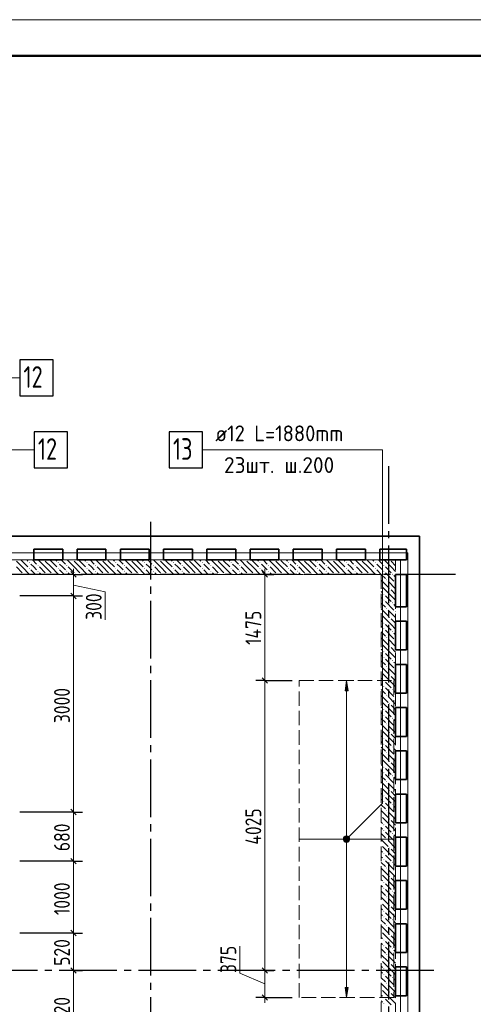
# Model space of a CAD drawing. Header units: millimetres. Extents: x 0 to 64958, y 0 to 42000.
# Tile 33 of 33: x 44162 to 50458, y 28331 to 42000. Entities that reach past the tile are written whole.
import ezdxf

# ---------------------------------------------------------------- set-up
doc = ezdxf.new("R2010")
doc.units = ezdxf.units.MM
doc.linetypes.add('______2', pattern=[270, 200, -70])
doc.linetypes.add('______5', pattern=[1100, 800, -100, 100, -100])
for name, color, linetype, lineweight in [('Standard', 7, 'Continuous', 25), ('ДОП Верх по Х', 7, 'Continuous', 25), ('Оси', 40, '______5', 18), ('Позиционная метка номер позиции', 7, 'Continuous', 13), ('Примечания', 7, 'Continuous', 25)]:
    doc.layers.add(name, color=color, linetype=linetype, lineweight=lineweight)
doc.layers.add('ЖБ Перекрытие верхний уровень', color=7, linetype='Continuous', lineweight=25, true_color=0xe0e0ff)
doc.layers.add('ЖБ Стена верхний уровень', color=7, linetype='Continuous', lineweight=25, true_color=0x006e00)
doc.styles.add('GOST 2.304-81', font='txt')
doc.styles.add('ISOCPEUR', font='txt')

msp = doc.modelspace()

# ---------------------------------------------------------------- hatches: boundary and pattern name
at = {"layer": 'ДОП Верх по Х', "linetype": 'Continuous', "lineweight": 13, "transparency": 33554687}
for points in [[(48719, 32685), (48699, 32825), (48679, 32685)], [(48661, 30625), (48736, 30625), (48731, 30644)], [(48661, 30625), (48731, 30644), (48667, 30644)], [(48667, 30607), (48736, 30625), (48661, 30625)], [(48667, 30644), (48731, 30644), (48718, 30658)], [(48667, 30644), (48718, 30658), (48680, 30658)], [(48667, 30607), (48731, 30607), (48736, 30625)], [(48680, 30658), (48718, 30658), (48699, 30663)], [(48680, 30593), (48731, 30607), (48667, 30607)], [(48680, 30593), (48718, 30593), (48731, 30607)], [(48718, 30593), (48680, 30593), (48699, 30588)]]:
    msp.add_hatch(color=7, dxfattribs=at).paths.add_polyline_path(points)
msp.add_hatch(color=7, dxfattribs=at).paths.add_polyline_path([(48719, 28565), (48699, 28425), (48679, 28565)], flags=16)
at = {"layer": 'ЖБ Стена верхний уровень', "linetype": 'Continuous', "lineweight": 18, "transparency": 33554687}
for points in [[(44290, 34463), (44297, 34470), (44303, 34463), (44297, 34457)], [(44500, 34500), (44497, 34497), (44494, 34500)], [(44690, 34463), (44697, 34470), (44703, 34463), (44697, 34457)], [(44900, 34500), (44897, 34497), (44894, 34500)], [(45090, 34463), (45097, 34470), (45103, 34463), (45097, 34457)], [(45300, 34500), (45297, 34497), (45294, 34500)], [(45490, 34463), (45497, 34470), (45503, 34463), (45497, 34457)], [(45700, 34500), (45697, 34497), (45694, 34500)], [(45890, 34463), (45897, 34470), (45903, 34463), (45897, 34457)], [(46100, 34500), (46097, 34497), (46094, 34500)], [(46290, 34463), (46297, 34470), (46303, 34463), (46297, 34457)], [(46500, 34500), (46497, 34497), (46494, 34500)], [(46690, 34463), (46697, 34470), (46703, 34463), (46697, 34457)], [(46900, 34500), (46897, 34497), (46894, 34500)], [(47090, 34463), (47097, 34470), (47103, 34463), (47097, 34457)], [(47300, 34500), (47297, 34497), (47294, 34500)], [(47490, 34463), (47497, 34470), (47503, 34463), (47497, 34457)], [(47700, 34500), (47697, 34497), (47694, 34500)], [(47890, 34463), (47897, 34470), (47903, 34463), (47897, 34457)], [(48100, 34500), (48097, 34497), (48094, 34500)], [(48290, 34463), (48297, 34470), (48303, 34463), (48297, 34457)], [(48500, 34500), (48497, 34497), (48494, 34500)], [(48690, 34463), (48697, 34470), (48703, 34463), (48697, 34457)], [(48900, 34500), (48897, 34497), (48894, 34500)], [(49090, 34463), (49097, 34470), (49103, 34463), (49097, 34457)], [(49300, 34500), (49297, 34497), (49294, 34500)], [(44210, 34303), (44217, 34310), (44223, 34303), (44220, 34300), (44214, 34300)], [(44290, 34383), (44297, 34390), (44303, 34383), (44297, 34377)], [(44410, 34423), (44417, 34430), (44423, 34423), (44417, 34417)], [(44410, 34343), (44417, 34350), (44423, 34343), (44417, 34337)], [(44530, 34303), (44537, 34310), (44543, 34303), (44540, 34300), (44534, 34300)], [(44610, 34303), (44617, 34310), (44623, 34303), (44620, 34300), (44614, 34300)], [(44690, 34383), (44697, 34390), (44703, 34383), (44697, 34377)], [(44810, 34423), (44817, 34430), (44823, 34423), (44817, 34417)], [(44810, 34343), (44817, 34350), (44823, 34343), (44817, 34337)], [(44930, 34303), (44937, 34310), (44943, 34303), (44940, 34300), (44934, 34300)], [(45010, 34303), (45017, 34310), (45023, 34303), (45020, 34300), (45014, 34300)], [(45090, 34383), (45097, 34390), (45103, 34383), (45097, 34377)], [(45210, 34423), (45217, 34430), (45223, 34423), (45217, 34417)], [(45210, 34343), (45217, 34350), (45223, 34343), (45217, 34337)], [(45330, 34303), (45337, 34310), (45343, 34303), (45340, 34300), (45334, 34300)], [(45410, 34303), (45417, 34310), (45423, 34303), (45420, 34300), (45414, 34300)], [(45490, 34383), (45497, 34390), (45503, 34383), (45497, 34377)], [(45610, 34423), (45617, 34430), (45623, 34423), (45617, 34417)], [(45610, 34343), (45617, 34350), (45623, 34343), (45617, 34337)], [(45730, 34303), (45737, 34310), (45743, 34303), (45740, 34300), (45734, 34300)], [(45810, 34303), (45817, 34310), (45823, 34303), (45820, 34300), (45814, 34300)], [(45890, 34383), (45897, 34390), (45903, 34383), (45897, 34377)], [(46010, 34423), (46017, 34430), (46023, 34423), (46017, 34417)], [(46010, 34343), (46017, 34350), (46023, 34343), (46017, 34337)], [(46130, 34303), (46137, 34310), (46143, 34303), (46140, 34300), (46134, 34300)], [(46210, 34303), (46217, 34310), (46223, 34303), (46220, 34300), (46214, 34300)], [(46290, 34383), (46297, 34390), (46303, 34383), (46297, 34377)], [(46410, 34423), (46417, 34430), (46423, 34423), (46417, 34417)], [(46410, 34343), (46417, 34350), (46423, 34343), (46417, 34337)], [(46530, 34303), (46537, 34310), (46543, 34303), (46540, 34300), (46534, 34300)], [(46610, 34303), (46617, 34310), (46623, 34303), (46620, 34300), (46614, 34300)], [(46690, 34383), (46697, 34390), (46703, 34383), (46697, 34377)], [(46810, 34423), (46817, 34430), (46823, 34423), (46817, 34417)], [(46810, 34343), (46817, 34350), (46823, 34343), (46817, 34337)], [(46930, 34303), (46937, 34310), (46943, 34303), (46940, 34300), (46934, 34300)], [(47010, 34303), (47017, 34310), (47023, 34303), (47020, 34300), (47014, 34300)], [(47090, 34383), (47097, 34390), (47103, 34383), (47097, 34377)], [(47210, 34423), (47217, 34430), (47223, 34423), (47217, 34417)], [(47210, 34343), (47217, 34350), (47223, 34343), (47217, 34337)], [(47330, 34303), (47337, 34310), (47343, 34303), (47340, 34300), (47334, 34300)], [(47410, 34303), (47417, 34310), (47423, 34303), (47420, 34300), (47414, 34300)], [(47490, 34383), (47497, 34390), (47503, 34383), (47497, 34377)], [(47610, 34423), (47617, 34430), (47623, 34423), (47617, 34417)], [(47610, 34343), (47617, 34350), (47623, 34343), (47617, 34337)], [(47730, 34303), (47737, 34310), (47743, 34303), (47740, 34300), (47734, 34300)], [(47810, 34303), (47817, 34310), (47823, 34303), (47820, 34300), (47814, 34300)], [(47890, 34383), (47897, 34390), (47903, 34383), (47897, 34377)], [(48010, 34423), (48017, 34430), (48023, 34423), (48017, 34417)], [(48010, 34343), (48017, 34350), (48023, 34343), (48017, 34337)], [(48130, 34303), (48137, 34310), (48143, 34303), (48140, 34300), (48134, 34300)], [(48210, 34303), (48217, 34310), (48223, 34303), (48220, 34300), (48214, 34300)], [(48290, 34383), (48297, 34390), (48303, 34383), (48297, 34377)], [(48410, 34423), (48417, 34430), (48423, 34423), (48417, 34417)], [(48410, 34343), (48417, 34350), (48423, 34343), (48417, 34337)], [(48530, 34303), (48537, 34310), (48543, 34303), (48540, 34300), (48534, 34300)], [(48610, 34303), (48617, 34310), (48623, 34303), (48620, 34300), (48614, 34300)], [(48690, 34383), (48697, 34390), (48703, 34383), (48697, 34377)], [(48810, 34423), (48817, 34430), (48823, 34423), (48817, 34417)], [(48810, 34343), (48817, 34350), (48823, 34343), (48817, 34337)], [(48930, 34303), (48937, 34310), (48943, 34303), (48940, 34300), (48934, 34300)], [(49010, 34303), (49017, 34310), (49023, 34303), (49020, 34300), (49014, 34300)], [(49090, 34383), (49097, 34390), (49103, 34383), (49097, 34377)], [(49210, 34423), (49217, 34430), (49223, 34423), (49217, 34417)], [(49210, 34343), (49217, 34350), (49223, 34343), (49217, 34337)], [(49330, 34303), (49337, 34310), (49343, 34303), (49337, 34297)], [(49250, 34223), (49257, 34230), (49263, 34223), (49257, 34217)], [(49370, 34183), (49377, 34190), (49380, 34187), (49380, 34180), (49377, 34177)], [(49180, 34147), (49183, 34143), (49180, 34140)], [(49290, 34103), (49297, 34110), (49303, 34103), (49297, 34097)], [(49210, 34023), (49217, 34030), (49223, 34023), (49217, 34017)], [(49210, 33943), (49217, 33950), (49223, 33943), (49217, 33937)], [(49330, 33903), (49337, 33910), (49343, 33903), (49337, 33897)], [(49250, 33823), (49257, 33830), (49263, 33823), (49257, 33817)], [(49370, 33783), (49377, 33790), (49380, 33787), (49380, 33780), (49377, 33777)], [(49180, 33747), (49183, 33743), (49180, 33740)], [(49210, 33623), (49217, 33630), (49223, 33623), (49217, 33617)], [(49290, 33703), (49297, 33710), (49303, 33703), (49297, 33697)], [(49210, 33543), (49217, 33550), (49223, 33543), (49217, 33537)], [(49330, 33503), (49337, 33510), (49343, 33503), (49337, 33497)], [(49250, 33423), (49257, 33430), (49263, 33423), (49257, 33417)], [(49370, 33383), (49377, 33390), (49380, 33387), (49380, 33380), (49377, 33377)], [(49180, 33347), (49183, 33343), (49180, 33340)], [(49210, 33223), (49217, 33230), (49223, 33223), (49217, 33217)], [(49290, 33303), (49297, 33310), (49303, 33303), (49297, 33297)], [(49210, 33143), (49217, 33150), (49223, 33143), (49217, 33137)], [(49330, 33103), (49337, 33110), (49343, 33103), (49337, 33097)], [(49180, 32947), (49183, 32943), (49180, 32940)], [(49250, 33023), (49257, 33030), (49263, 33023), (49257, 33017)], [(49370, 32983), (49377, 32990), (49380, 32987), (49380, 32980), (49377, 32977)], [(49210, 32823), (49217, 32830), (49223, 32823), (49217, 32817)], [(49290, 32903), (49297, 32910), (49303, 32903), (49297, 32897)], [(49210, 32743), (49217, 32750), (49223, 32743), (49217, 32737)], [(49330, 32703), (49337, 32710), (49343, 32703), (49337, 32697)], [(49180, 32547), (49183, 32543), (49180, 32540)], [(49250, 32623), (49257, 32630), (49263, 32623), (49257, 32617)], [(49370, 32583), (49377, 32590), (49380, 32587), (49380, 32580), (49377, 32577)], [(49210, 32423), (49217, 32430), (49223, 32423), (49217, 32417)], [(49290, 32503), (49297, 32510), (49303, 32503), (49297, 32497)], [(49210, 32343), (49217, 32350), (49223, 32343), (49217, 32337)], [(49330, 32303), (49337, 32310), (49343, 32303), (49337, 32297)], [(49180, 32147), (49183, 32143), (49180, 32140)], [(49250, 32223), (49257, 32230), (49263, 32223), (49257, 32217)], [(49370, 32183), (49377, 32190), (49380, 32187), (49380, 32180), (49377, 32177)], [(49210, 32023), (49217, 32030), (49223, 32023), (49217, 32017)], [(49290, 32103), (49297, 32110), (49303, 32103), (49297, 32097)], [(49210, 31943), (49217, 31950), (49223, 31943), (49217, 31937)], [(49330, 31903), (49337, 31910), (49343, 31903), (49337, 31897)], [(49180, 31747), (49183, 31743), (49180, 31740)], [(49250, 31823), (49257, 31830), (49263, 31823), (49257, 31817)], [(49370, 31783), (49377, 31790), (49380, 31787), (49380, 31780), (49377, 31777)], [(49210, 31623), (49217, 31630), (49223, 31623), (49217, 31617)], [(49290, 31703), (49297, 31710), (49303, 31703), (49297, 31697)], [(49210, 31543), (49217, 31550), (49223, 31543), (49217, 31537)], [(49330, 31503), (49337, 31510), (49343, 31503), (49337, 31497)], [(49180, 31347), (49183, 31343), (49180, 31340)], [(49250, 31423), (49257, 31430), (49263, 31423), (49257, 31417)], [(49290, 31303), (49297, 31310), (49303, 31303), (49297, 31297)], [(49370, 31383), (49377, 31390), (49380, 31387), (49380, 31380), (49377, 31377)], [(49210, 31223), (49217, 31230), (49223, 31223), (49217, 31217)], [(49210, 31143), (49217, 31150), (49223, 31143), (49217, 31137)], [(49250, 31023), (49257, 31030), (49263, 31023), (49257, 31017)], [(49330, 31103), (49337, 31110), (49343, 31103), (49337, 31097)], [(49180, 30947), (49183, 30943), (49180, 30940)], [(49290, 30903), (49297, 30910), (49303, 30903), (49297, 30897)], [(49370, 30983), (49377, 30990), (49380, 30987), (49380, 30980), (49377, 30977)], [(49210, 30823), (49217, 30830), (49223, 30823), (49217, 30817)], [(49210, 30743), (49217, 30750), (49223, 30743), (49217, 30737)], [(49250, 30623), (49257, 30630), (49263, 30623), (49257, 30617)], [(49330, 30703), (49337, 30710), (49343, 30703), (49337, 30697)], [(49180, 30547), (49183, 30543), (49180, 30540)], [(49290, 30503), (49297, 30510), (49303, 30503), (49297, 30497)], [(49370, 30583), (49377, 30590), (49380, 30587), (49380, 30580), (49377, 30577)], [(49210, 30423), (49217, 30430), (49223, 30423), (49217, 30417)], [(49210, 30343), (49217, 30350), (49223, 30343), (49217, 30337)], [(49250, 30223), (49257, 30230), (49263, 30223), (49257, 30217)], [(49330, 30303), (49337, 30310), (49343, 30303), (49337, 30297)], [(49180, 30147), (49183, 30143), (49180, 30140)], [(49290, 30103), (49297, 30110), (49303, 30103), (49297, 30097)], [(49370, 30183), (49377, 30190), (49380, 30187), (49380, 30180), (49377, 30177)], [(49210, 30023), (49217, 30030), (49223, 30023), (49217, 30017)], [(49210, 29943), (49217, 29950), (49223, 29943), (49217, 29937)], [(49250, 29823), (49257, 29830), (49263, 29823), (49257, 29817)], [(49330, 29903), (49337, 29910), (49343, 29903), (49337, 29897)], [(49180, 29747), (49183, 29743), (49180, 29740)], [(49290, 29703), (49297, 29710), (49303, 29703), (49297, 29697)], [(49370, 29783), (49377, 29790), (49380, 29787), (49380, 29780), (49377, 29777)], [(49210, 29623), (49217, 29630), (49223, 29623), (49217, 29617)], [(49210, 29543), (49217, 29550), (49223, 29543), (49217, 29537)], [(49250, 29423), (49257, 29430), (49263, 29423), (49257, 29417)], [(49330, 29503), (49337, 29510), (49343, 29503), (49337, 29497)], [(49370, 29383), (49377, 29390), (49380, 29387), (49380, 29380), (49377, 29377)], [(49180, 29347), (49183, 29343), (49180, 29340)], [(49290, 29303), (49297, 29310), (49303, 29303), (49297, 29297)], [(49210, 29223), (49217, 29230), (49223, 29223), (49217, 29217)], [(49210, 29143), (49217, 29150), (49223, 29143), (49217, 29137)], [(49250, 29023), (49257, 29030), (49263, 29023), (49257, 29017)], [(49330, 29103), (49337, 29110), (49343, 29103), (49337, 29097)], [(49370, 28983), (49377, 28990), (49380, 28987), (49380, 28980), (49377, 28977)], [(49180, 28947), (49183, 28943), (49180, 28940)], [(49290, 28903), (49297, 28910), (49303, 28903), (49297, 28897)], [(49210, 28823), (49217, 28830), (49223, 28823), (49217, 28817)], [(49210, 28743), (49217, 28750), (49223, 28743), (49217, 28737)], [(49330, 28703), (49337, 28710), (49343, 28703), (49337, 28697)], [(49250, 28623), (49257, 28630), (49263, 28623), (49257, 28617)], [(49370, 28583), (49377, 28590), (49380, 28587), (49380, 28580), (49377, 28577)], [(49180, 28547), (49183, 28543), (49180, 28540)], [(49290, 28503), (49297, 28510), (49303, 28503), (49297, 28497)], [(49210, 28423), (49217, 28430), (49223, 28423), (49217, 28417)], [(49210, 28343), (49217, 28350), (49223, 28343), (49217, 28337)]]:
    msp.add_hatch(color=7, dxfattribs=at).paths.add_polyline_path(points, flags=16)
at = {"layer": 'Позиционная метка номер позиции', "linetype": 'Continuous', "lineweight": 13, "transparency": 33554687}
for points in [[(48656, 30637), (48731, 30593), (48667, 30657)], [(48656, 30614), (48710, 30582), (48656, 30637)], [(48656, 30637), (48710, 30582), (48731, 30593)], [(48667, 30657), (48742, 30614), (48688, 30669)], [(48667, 30657), (48731, 30593), (48742, 30614)], [(48688, 30669), (48742, 30614), (48742, 30637)], [(48688, 30669), (48742, 30637), (48710, 30669)], [(48710, 30669), (48742, 30637), (48731, 30657)], [(48688, 30582), (48656, 30614), (48667, 30593)], [(48656, 30614), (48688, 30582), (48710, 30582)]]:
    msp.add_hatch(color=7, dxfattribs=at).paths.add_polyline_path(points)

# ---------------------------------------------------------------- linework, layer by layer
at = {"layer": 'Standard', "color": 7, "linetype": 'Continuous', "lineweight": 25, "transparency": 33554687}
for p, q in [((44871, 34338), (44946, 34262)), ((47602, 34262), (47527, 34338)), ((44871, 34038), (44946, 33962)), ((47602, 32788), (47527, 32863)), ((44871, 31038), (44946, 30962)), ((44871, 30357), (44946, 30282)), ((44871, 29358), (44946, 29282)), ((44871, 28838), (44946, 28762)), ((47602, 28763), (47527, 28838)), ((47602, 28388), (47527, 28463))]:
    msp.add_line(p, q, dxfattribs=at)
at = {"layer": 'Standard', "color": 7, "linetype": 'Continuous', "lineweight": 13, "transparency": 33554687}
for p, q in [((44909, 34300), (44909, 34375)), ((47565, 34300), (47565, 34375)), ((44909, 34300), (44909, 34000)), ((47565, 32825), (47565, 34300)), ((44909, 34150), (45350, 34059)), ((45350, 34059), (45350, 33668)), ((47218, 28765), (47218, 29140)), ((47565, 28613), (47218, 28765)), ((47565, 28425), (47565, 28800)), ((47565, 28425), (47565, 28350))]:
    msp.add_line(p, q, dxfattribs=at)
at = {"layer": 'Standard', "color": 251, "linetype": 'Continuous', "lineweight": -3, "true_color": 0x656565, "transparency": 33554687}
for p, q in [((44909, 34300), (44784, 34300)), ((44909, 34300), (45034, 34300)), ((44909, 34300), (44909, 34300)), ((47565, 34300), (47440, 34300)), ((47565, 34300), (47564, 34300)), ((47565, 34300), (47690, 34300)), ((44909, 34000), (44165, 34000)), ((44909, 34000), (44784, 34000)), ((44909, 34000), (45034, 34000)), ((47565, 32825), (47440, 32825)), ((47565, 32825), (47690, 32825)), ((47565, 32825), (47943, 32825)), ((44909, 31000), (44165, 31000)), ((44909, 31000), (44784, 31000)), ((44909, 31000), (45034, 31000)), ((44909, 30320), (44165, 30320)), ((44909, 30320), (44784, 30320)), ((44909, 30320), (45034, 30320)), ((44909, 29320), (44165, 29320)), ((44909, 29320), (44784, 29320)), ((44909, 29320), (45034, 29320)), ((44909, 28800), (44784, 28800)), ((44909, 28800), (44883, 28800)), ((44909, 28800), (45034, 28800)), ((47565, 28800), (47440, 28800)), ((47565, 28800), (47690, 28800)), ((47565, 28800), (47565, 28800)), ((47565, 28425), (47440, 28425)), ((47565, 28425), (47690, 28425)), ((47565, 28425), (47943, 28425))]:
    msp.add_line(p, q, dxfattribs=at)
at = {"layer": 'Standard', "color": 7, "linetype": 'Continuous', "lineweight": 13, "transparency": 33554687}
msp.add_lwpolyline([(0, 0), (59400, 0), (59400, 42000), (0, 42000), (0, 0)], close=True, dxfattribs=at)
at = {"layer": 'Standard', "color": 7, "linetype": 'Continuous', "lineweight": 50, "transparency": 33554687}
msp.add_lwpolyline([(2000, 41500), (58900, 41500), (58900, 500), (2000, 500), (2000, 41500)], close=True, dxfattribs=at)
at = {"layer": 'Standard', "color": 254, "linetype": 'Continuous', "lineweight": 18, "true_color": 0xc4c4ff, "transparency": 33554687}
for points in [[(6931, 19975), (49549, 19975), (49549, 34600), (6931, 34600), (6931, 19975)], [(7031, 20075), (49449, 20075), (49449, 34500), (7031, 34500), (7031, 20075)]]:
    msp.add_lwpolyline(points, dxfattribs=at)
at = {"layer": 'Standard', "color": 7, "linetype": 'Continuous', "lineweight": 13, "transparency": 33554687}
for points in [[(44909, 34000), (44909, 32251), (44909, 32251), (44909, 31000)], [(47565, 28800), (47565, 29076), (47565, 29076), (47565, 32825)], [(44909, 31000), (44909, 30631), (44909, 30631), (44909, 30320)], [(44909, 30320), (44909, 29822), (44909, 29822), (44909, 29320)], [(44909, 29320), (44909, 29179), (44909, 29179), (44909, 28800)], [(44909, 28800), (44909, 28403), (44909, 28403), (44909, 27680)]]:
    msp.add_lwpolyline(points, dxfattribs=at)
at = {"layer": 'ДОП Верх по Х', "color": 7, "linetype": 'Continuous', "lineweight": 13, "transparency": 33554687}
for p, q in [((42165, 36030), (44207, 36030)), ((46857, 36030), (48899, 36030))]:
    msp.add_line(p, q, dxfattribs=at)
at = {"layer": 'ДОП Верх по Х', "color": 251, "linetype": 'Continuous', "lineweight": 13, "true_color": 0x494949, "transparency": 33554687}
for p, q in [((48699, 32825), (48599, 32825)), ((48699, 32825), (48679, 32685)), ((48719, 32685), (48699, 32825)), ((48699, 32825), (48799, 32825)), ((48699, 32825), (48699, 32825)), ((48679, 32685), (48719, 32685)), ((48699, 30655), (48699, 32685)), ((48661, 30625), (48661, 30625)), ((48736, 30625), (48736, 30625)), ((48699, 28565), (48699, 30595)), ((48699, 28425), (48679, 28565)), ((48679, 28565), (48719, 28565)), ((48719, 28565), (48699, 28425)), ((48699, 28425), (48599, 28425)), ((48699, 28425), (48799, 28425)), ((48699, 28425), (48699, 28425))]:
    msp.add_line(p, q, dxfattribs=at)
at = {"layer": 'ДОП Верх по Х', "color": 7, "linetype": 'Continuous', "lineweight": 18, "transparency": 33554687}
msp.add_line((48049, 30625), (49349, 30625), dxfattribs=at)
at = {"layer": 'ДОП Верх по Х', "color": 7, "linetype": 'Continuous', "lineweight": 25, "transparency": 33554687}
for points in [[(44165, 36780), (44625, 36780), (44625, 37280), (44165, 37280), (44165, 36780)], [(44365, 35780), (44825, 35780), (44825, 36280), (44365, 36280), (44365, 35780)], [(46239, 35780), (46699, 35780), (46699, 36280), (46239, 36280), (46239, 35780)]]:
    msp.add_lwpolyline(points, dxfattribs=at)
at = {"layer": 'ДОП Верх по Х', "color": 251, "linetype": 'Continuous', "lineweight": 13, "true_color": 0x494949, "transparency": 33554687}
msp.add_circle((48699, 30625), 37.5, dxfattribs=at)
at = {"layer": 'ЖБ Перекрытие верхний уровень', "color": 7, "linetype": 'Continuous', "lineweight": 35, "transparency": 33554687}
for p, q in [((49710, 34830), (43100, 34830)), ((49710, 19870), (49710, 34830)), ((44360, 34500), (44360, 34650)), ((44360, 34650), (44760, 34650)), ((44760, 34650), (44760, 34500)), ((44960, 34500), (44960, 34650)), ((44960, 34650), (45360, 34650)), ((45360, 34650), (45360, 34500)), ((45560, 34500), (45560, 34650)), ((45560, 34650), (45960, 34650)), ((45960, 34650), (45960, 34500)), ((46160, 34500), (46160, 34650)), ((46160, 34650), (46560, 34650)), ((46560, 34650), (46560, 34500)), ((46760, 34500), (46760, 34650)), ((46760, 34650), (47160, 34650)), ((47160, 34650), (47160, 34500)), ((47360, 34500), (47360, 34650)), ((47360, 34650), (47760, 34650)), ((47760, 34650), (47760, 34500)), ((47960, 34500), (47960, 34650)), ((47960, 34650), (48360, 34650)), ((48360, 34650), (48360, 34500)), ((48560, 34500), (48560, 34650)), ((48560, 34650), (48960, 34650)), ((48960, 34650), (48960, 34500)), ((49160, 34650), (49530, 34650)), ((49160, 34500), (49160, 34650)), ((49530, 34650), (49530, 34500)), ((44760, 34500), (44360, 34500)), ((45360, 34500), (44960, 34500)), ((45960, 34500), (45560, 34500)), ((46560, 34500), (46160, 34500)), ((47160, 34500), (46760, 34500)), ((47760, 34500), (47360, 34500)), ((48360, 34500), (47960, 34500)), ((48960, 34500), (48560, 34500)), ((49530, 34500), (49160, 34500)), ((49380, 33850), (49380, 34300)), ((49380, 34300), (49530, 34300)), ((49530, 34300), (49530, 33850)), ((49530, 33850), (49380, 33850)), ((49380, 33250), (49380, 33650)), ((49380, 33650), (49530, 33650)), ((49530, 33650), (49530, 33250)), ((49530, 33250), (49380, 33250)), ((49380, 32650), (49380, 33050)), ((49380, 33050), (49530, 33050)), ((49530, 33050), (49530, 32650)), ((49530, 32650), (49380, 32650)), ((49380, 32050), (49380, 32450)), ((49380, 32450), (49530, 32450)), ((49530, 32450), (49530, 32050)), ((49530, 32050), (49380, 32050)), ((49380, 31450), (49380, 31850)), ((49380, 31850), (49530, 31850)), ((49530, 31850), (49530, 31450)), ((49530, 31450), (49380, 31450)), ((49380, 30850), (49380, 31250)), ((49380, 31250), (49530, 31250)), ((49530, 31250), (49530, 30850)), ((49530, 30850), (49380, 30850)), ((49380, 30250), (49380, 30650)), ((49380, 30650), (49530, 30650)), ((49530, 30650), (49530, 30250)), ((49530, 30250), (49380, 30250)), ((49380, 29650), (49380, 30050)), ((49380, 30050), (49530, 30050)), ((49530, 30050), (49530, 29650)), ((49530, 29650), (49380, 29650)), ((49380, 29050), (49380, 29450)), ((49380, 29450), (49530, 29450)), ((49530, 29450), (49530, 29050)), ((49530, 29050), (49380, 29050)), ((49380, 28450), (49380, 28850)), ((49380, 28850), (49530, 28850)), ((49530, 28850), (49530, 28450)), ((49530, 28450), (49380, 28450))]:
    msp.add_line(p, q, dxfattribs=at)
at = {"layer": 'ЖБ Стена верхний уровень', "color": 251, "linetype": '______2', "lineweight": 13, "true_color": 0x656565, "transparency": 33554687}
for p, q in [((49180, 34500), (42790, 34500)), ((49380, 34500), (49180, 34500)), ((49380, 21400), (49380, 34500)), ((42770, 34300), (49180, 34300)), ((49180, 34300), (49180, 21600))]:
    msp.add_line(p, q, dxfattribs=at)
at = {"layer": 'ЖБ Стена верхний уровень', "color": 9, "linetype": 'Continuous', "lineweight": 18, "true_color": 0xc7c7c7, "transparency": 33554687}
for p, q in [((44117, 34483), (44197, 34403)), ((44197, 34483), (44180, 34500)), ((44197, 34483), (44277, 34403)), ((44260, 34500), (44277, 34483)), ((44340, 34500), (44397, 34443)), ((44517, 34403), (44420, 34500)), ((44517, 34483), (44597, 34403)), ((44597, 34483), (44580, 34500)), ((44597, 34483), (44677, 34403)), ((44660, 34500), (44677, 34483)), ((44740, 34500), (44797, 34443)), ((44917, 34403), (44820, 34500)), ((44917, 34483), (44997, 34403)), ((44997, 34483), (44980, 34500)), ((44997, 34483), (45077, 34403)), ((45060, 34500), (45077, 34483)), ((45140, 34500), (45197, 34443)), ((45317, 34403), (45220, 34500)), ((45317, 34483), (45397, 34403)), ((45397, 34483), (45380, 34500)), ((45397, 34483), (45477, 34403)), ((45460, 34500), (45477, 34483)), ((45540, 34500), (45597, 34443)), ((45717, 34403), (45620, 34500)), ((45717, 34483), (45797, 34403)), ((45797, 34483), (45780, 34500)), ((45797, 34483), (45877, 34403)), ((45860, 34500), (45877, 34483)), ((45940, 34500), (45997, 34443)), ((46117, 34403), (46020, 34500)), ((46117, 34483), (46197, 34403)), ((46197, 34483), (46180, 34500)), ((46197, 34483), (46277, 34403)), ((46260, 34500), (46277, 34483)), ((46340, 34500), (46397, 34443)), ((46517, 34403), (46420, 34500)), ((46517, 34483), (46597, 34403)), ((46597, 34483), (46580, 34500)), ((46597, 34483), (46677, 34403)), ((46660, 34500), (46677, 34483)), ((46740, 34500), (46797, 34443)), ((46917, 34403), (46820, 34500)), ((46917, 34483), (46997, 34403)), ((46997, 34483), (46980, 34500)), ((46997, 34483), (47077, 34403)), ((47060, 34500), (47077, 34483)), ((47140, 34500), (47197, 34443)), ((47317, 34403), (47220, 34500)), ((47317, 34483), (47397, 34403)), ((47397, 34483), (47380, 34500)), ((47397, 34483), (47477, 34403)), ((47460, 34500), (47477, 34483)), ((47540, 34500), (47597, 34443)), ((47717, 34403), (47620, 34500)), ((47717, 34483), (47797, 34403)), ((47797, 34483), (47780, 34500)), ((47797, 34483), (47877, 34403)), ((47860, 34500), (47877, 34483)), ((47940, 34500), (47997, 34443)), ((48117, 34403), (48020, 34500)), ((48117, 34483), (48197, 34403)), ((48197, 34483), (48180, 34500)), ((48197, 34483), (48277, 34403)), ((48260, 34500), (48277, 34483)), ((48340, 34500), (48397, 34443)), ((48517, 34403), (48420, 34500)), ((48517, 34483), (48597, 34403)), ((48597, 34483), (48580, 34500)), ((48597, 34483), (48677, 34403)), ((48660, 34500), (48677, 34483)), ((48740, 34500), (48797, 34443)), ((48917, 34403), (48820, 34500)), ((48917, 34483), (48997, 34403)), ((48997, 34483), (48980, 34500)), ((48997, 34483), (49077, 34403)), ((49060, 34500), (49077, 34483)), ((49140, 34500), (49180, 34460)), ((49180, 34460), (49197, 34443)), ((49317, 34403), (49220, 34500)), ((49317, 34483), (49380, 34420)), ((44117, 34403), (44197, 34323)), ((44197, 34403), (44300, 34300)), ((44357, 34403), (44317, 34443)), ((44317, 34363), (44380, 34300)), ((44397, 34363), (44357, 34403)), ((44437, 34403), (44517, 34323)), ((44437, 34323), (44460, 34300)), ((44517, 34403), (44597, 34323)), ((44597, 34403), (44700, 34300)), ((44757, 34403), (44717, 34443)), ((44717, 34363), (44780, 34300)), ((44797, 34363), (44757, 34403)), ((44837, 34403), (44917, 34323)), ((44837, 34323), (44860, 34300)), ((44917, 34403), (44997, 34323)), ((44997, 34403), (45100, 34300)), ((45157, 34403), (45117, 34443)), ((45117, 34363), (45180, 34300)), ((45197, 34363), (45157, 34403)), ((45237, 34403), (45317, 34323)), ((45237, 34323), (45260, 34300)), ((45317, 34403), (45397, 34323)), ((45397, 34403), (45500, 34300)), ((45557, 34403), (45517, 34443)), ((45517, 34363), (45580, 34300)), ((45597, 34363), (45557, 34403)), ((45637, 34403), (45717, 34323)), ((45637, 34323), (45660, 34300)), ((45717, 34403), (45797, 34323)), ((45797, 34403), (45900, 34300)), ((45957, 34403), (45917, 34443)), ((45917, 34363), (45980, 34300)), ((45997, 34363), (45957, 34403)), ((46037, 34403), (46117, 34323)), ((46037, 34323), (46060, 34300)), ((46117, 34403), (46197, 34323)), ((46197, 34403), (46300, 34300)), ((46357, 34403), (46317, 34443)), ((46317, 34363), (46380, 34300)), ((46397, 34363), (46357, 34403)), ((46437, 34403), (46517, 34323)), ((46437, 34323), (46460, 34300)), ((46517, 34403), (46597, 34323)), ((46597, 34403), (46700, 34300)), ((46757, 34403), (46717, 34443)), ((46717, 34363), (46780, 34300)), ((46797, 34363), (46757, 34403)), ((46837, 34403), (46917, 34323)), ((46837, 34323), (46860, 34300)), ((46917, 34403), (46997, 34323)), ((46997, 34403), (47100, 34300)), ((47157, 34403), (47117, 34443)), ((47117, 34363), (47180, 34300)), ((47197, 34363), (47157, 34403)), ((47237, 34403), (47317, 34323)), ((47237, 34323), (47260, 34300)), ((47317, 34403), (47397, 34323)), ((47397, 34403), (47500, 34300)), ((47557, 34403), (47517, 34443)), ((47517, 34363), (47580, 34300)), ((47597, 34363), (47557, 34403)), ((47637, 34403), (47717, 34323)), ((47637, 34323), (47660, 34300)), ((47717, 34403), (47797, 34323)), ((47797, 34403), (47900, 34300)), ((47957, 34403), (47917, 34443)), ((47917, 34363), (47980, 34300)), ((47997, 34363), (47957, 34403)), ((48037, 34403), (48117, 34323)), ((48037, 34323), (48060, 34300)), ((48117, 34403), (48197, 34323)), ((48197, 34403), (48300, 34300)), ((48357, 34403), (48317, 34443)), ((48317, 34363), (48380, 34300)), ((48397, 34363), (48357, 34403)), ((48437, 34403), (48517, 34323)), ((48437, 34323), (48460, 34300)), ((48517, 34403), (48597, 34323)), ((48597, 34403), (48700, 34300)), ((48757, 34403), (48717, 34443)), ((48717, 34363), (48780, 34300)), ((48797, 34363), (48757, 34403)), ((48837, 34403), (48917, 34323)), ((48837, 34323), (48860, 34300)), ((48917, 34403), (48997, 34323)), ((48997, 34403), (49100, 34300)), ((49157, 34403), (49117, 34443)), ((49117, 34363), (49180, 34300)), ((49180, 34380), (49157, 34403)), ((49197, 34363), (49180, 34380)), ((49237, 34403), (49317, 34323)), ((49237, 34323), (49357, 34203)), ((49317, 34403), (49380, 34340)), ((49180, 34300), (49237, 34243)), ((49180, 34220), (49277, 34123)), ((49380, 34100), (49277, 34203)), ((49380, 34260), (49357, 34283)), ((49180, 34060), (49197, 34043)), ((49317, 34003), (49197, 34123)), ((49317, 34083), (49380, 34020)), ((49197, 33963), (49180, 33980)), ((49180, 33900), (49237, 33843)), ((49237, 34003), (49317, 33923)), ((49237, 33923), (49357, 33803)), ((49317, 34003), (49380, 33940)), ((49180, 33820), (49277, 33723)), ((49380, 33700), (49277, 33803)), ((49380, 33860), (49357, 33883)), ((49180, 33660), (49197, 33643)), ((49317, 33603), (49197, 33723)), ((49317, 33683), (49380, 33620)), ((49197, 33563), (49180, 33580)), ((49180, 33500), (49237, 33443)), ((49237, 33603), (49317, 33523)), ((49237, 33523), (49357, 33403)), ((49317, 33603), (49380, 33540)), ((49180, 33420), (49277, 33323)), ((49380, 33300), (49277, 33403)), ((49380, 33460), (49357, 33483)), ((49180, 33260), (49197, 33243)), ((49317, 33203), (49197, 33323)), ((49317, 33283), (49380, 33220)), ((49197, 33163), (49180, 33180)), ((49180, 33100), (49237, 33043)), ((49237, 33203), (49317, 33123)), ((49237, 33123), (49357, 33003)), ((49317, 33203), (49380, 33140)), ((49380, 33060), (49357, 33083)), ((49180, 33020), (49277, 32923)), ((49380, 32900), (49277, 33003)), ((49180, 32860), (49197, 32843)), ((49317, 32803), (49197, 32923)), ((49317, 32883), (49380, 32820)), ((49197, 32763), (49180, 32780)), ((49180, 32700), (49237, 32643)), ((49237, 32803), (49317, 32723)), ((49237, 32723), (49357, 32603)), ((49317, 32803), (49380, 32740)), ((49380, 32660), (49357, 32683)), ((49180, 32620), (49277, 32523)), ((49380, 32500), (49277, 32603)), ((49180, 32460), (49197, 32443)), ((49317, 32403), (49197, 32523)), ((49237, 32403), (49317, 32323)), ((49317, 32483), (49380, 32420)), ((49317, 32403), (49380, 32340)), ((49197, 32363), (49180, 32380)), ((49180, 32300), (49237, 32243)), ((49237, 32323), (49357, 32203)), ((49380, 32260), (49357, 32283)), ((49180, 32220), (49277, 32123)), ((49317, 32003), (49197, 32123)), ((49380, 32100), (49277, 32203)), ((49180, 32060), (49197, 32043)), ((49237, 32003), (49317, 31923)), ((49317, 32083), (49380, 32020)), ((49317, 32003), (49380, 31940)), ((49197, 31963), (49180, 31980)), ((49180, 31900), (49237, 31843)), ((49237, 31923), (49357, 31803)), ((49380, 31860), (49357, 31883)), ((49180, 31820), (49277, 31723)), ((49317, 31603), (49197, 31723)), ((49380, 31700), (49277, 31803)), ((49180, 31660), (49197, 31643)), ((49197, 31563), (49180, 31580)), ((49237, 31603), (49317, 31523)), ((49317, 31683), (49380, 31620)), ((49317, 31603), (49380, 31540)), ((49180, 31500), (49237, 31443)), ((49237, 31523), (49357, 31403)), ((49380, 31460), (49357, 31483)), ((49180, 31420), (49277, 31323)), ((49317, 31203), (49197, 31323)), ((49380, 31300), (49277, 31403)), ((49180, 31260), (49197, 31243)), ((49197, 31163), (49180, 31180)), ((49237, 31203), (49317, 31123)), ((49317, 31283), (49380, 31220)), ((49317, 31203), (49380, 31140)), ((49180, 31100), (49237, 31043)), ((49237, 31123), (49357, 31003)), ((49380, 31060), (49357, 31083)), ((49180, 31020), (49277, 30923)), ((49317, 30803), (49197, 30923)), ((49380, 30900), (49277, 31003)), ((49180, 30860), (49197, 30843)), ((49197, 30763), (49180, 30780)), ((49237, 30803), (49317, 30723)), ((49317, 30883), (49380, 30820)), ((49317, 30803), (49380, 30740)), ((49180, 30700), (49237, 30643)), ((49180, 30620), (49277, 30523)), ((49237, 30723), (49357, 30603)), ((49380, 30660), (49357, 30683)), ((49317, 30403), (49197, 30523)), ((49380, 30500), (49277, 30603)), ((49317, 30483), (49380, 30420)), ((49180, 30460), (49197, 30443)), ((49197, 30363), (49180, 30380)), ((49237, 30403), (49317, 30323)), ((49317, 30403), (49380, 30340)), ((49180, 30300), (49237, 30243)), ((49180, 30220), (49277, 30123)), ((49237, 30323), (49357, 30203)), ((49380, 30260), (49357, 30283)), ((49317, 30003), (49197, 30123)), ((49380, 30100), (49277, 30203)), ((49317, 30083), (49380, 30020)), ((49180, 30060), (49197, 30043)), ((49197, 29963), (49180, 29980)), ((49237, 30003), (49317, 29923)), ((49317, 30003), (49380, 29940)), ((49180, 29900), (49237, 29843)), ((49180, 29820), (49277, 29723)), ((49237, 29923), (49357, 29803)), ((49380, 29700), (49277, 29803)), ((49380, 29860), (49357, 29883)), ((49317, 29603), (49197, 29723)), ((49317, 29683), (49380, 29620)), ((49180, 29660), (49197, 29643)), ((49197, 29563), (49180, 29580)), ((49237, 29603), (49317, 29523)), ((49317, 29603), (49380, 29540)), ((49180, 29500), (49237, 29443)), ((49180, 29420), (49277, 29323)), ((49237, 29523), (49357, 29403)), ((49380, 29300), (49277, 29403)), ((49380, 29460), (49357, 29483)), ((49180, 29260), (49197, 29243)), ((49317, 29203), (49197, 29323)), ((49317, 29283), (49380, 29220)), ((49197, 29163), (49180, 29180)), ((49237, 29203), (49317, 29123)), ((49237, 29123), (49357, 29003)), ((49317, 29203), (49380, 29140)), ((49180, 29100), (49237, 29043)), ((49180, 29020), (49277, 28923)), ((49380, 28900), (49277, 29003)), ((49380, 29060), (49357, 29083)), ((49180, 28860), (49197, 28843)), ((49317, 28803), (49197, 28923)), ((49317, 28883), (49380, 28820)), ((49197, 28763), (49180, 28780)), ((49237, 28803), (49317, 28723)), ((49237, 28723), (49357, 28603)), ((49317, 28803), (49380, 28740)), ((49180, 28700), (49237, 28643)), ((49180, 28620), (49277, 28523)), ((49380, 28500), (49277, 28603)), ((49380, 28660), (49357, 28683)), ((49180, 28460), (49197, 28443)), ((49317, 28403), (49197, 28523)), ((49317, 28483), (49380, 28420)), ((49197, 28363), (49180, 28380)), ((49237, 28403), (49317, 28323)), ((49317, 28403), (49380, 28340))]:
    msp.add_line(p, q, dxfattribs=at)
at = {"layer": 'Оси', "color": 8, "linetype": '______5', "lineweight": -3, "transparency": 33554687}
for p, q in [((49280, 35800), (49280, 15270)), ((45980, 35030), (45980, 15270)), ((50210, 34300), (4600, 34300)), ((50210, 34300), (4600, 34300)), ((49910, 28800), (4600, 28800))]:
    msp.add_line(p, q, dxfattribs=at)
at = {"layer": 'Позиционная метка номер позиции', "color": 7, "linetype": 'Continuous', "lineweight": 13, "transparency": 33554687}
for p, q in [((48667, 30657), (48667, 30657)), ((48731, 30657), (48731, 30657)), ((48667, 30593), (48667, 30593)), ((48731, 30593), (48731, 30593))]:
    msp.add_line(p, q, dxfattribs=at)
for points in [[(42365, 29720), (41665, 30420), (41665, 37030), (44165, 37030)], [(42365, 32400), (41865, 32900), (41865, 36030), (44365, 36030)], [(48699, 30625), (49199, 31125), (49199, 36030), (46699, 36030)]]:
    msp.add_lwpolyline(points, dxfattribs=at)
msp.add_circle((48699, 30625), 45, dxfattribs=at)
at = {"layer": 'Примечания', "color": 7, "linetype": '______2', "lineweight": 18, "transparency": 33554687}
for p, q in [((48043, 28425), (48043, 32825)), ((48043, 32825), (49355, 32825)), ((49355, 32825), (49355, 28425)), ((49355, 28425), (48043, 28425))]:
    msp.add_line(p, q, dxfattribs=at)

# ---------------------------------------------------------------- texts
at = {"layer": 'Standard', "color": 7, "linetype": 'Continuous', "lineweight": 25, "transparency": 33554687, "char_height": 220, "attachment_point": 7, "rotation": 90, "style": 'GOST 2.304-81'}
for s, insert, width in [('300', (45300, 33668), 516.4), ('1475', (47515, 33320), 610.16), ('3000', (44859, 32234), 657.05), ('4025', (47515, 30547), 657.05), ('680', (44859, 30457), 531.97), ('1000', (44859, 29570), 625.73), ('520', (44859, 28865), 516.4), ('375', (47168, 28765), 500.81), ('1120', (44859, 28013), 578.85)]:
    msp.add_mtext(s, dxfattribs=dict(at, insert=insert, width=width))
at = {"layer": 'ДОП Верх по Х', "color": 7, "linetype": 'Continuous', "lineweight": 13, "transparency": 33554687, "attachment_point": 7, "style": 'ISOCPEUR'}
for s, insert, char_height, width in [('\\W0.75;12', (44215, 36890), 300, 472.27), ('\\W0.94;ø12 L=1950mm ', (42185, 36147), 220, 2104.38), ('\\W0.94;ø12 L=1880mm ', (46877, 36147), 220, 2104.38), ('\\W0.75;12', (44415, 35890), 300, 472.27), ('\\W0.75;13', (46289, 35890), 300, 472.29), ('\\W0.98;23шт. ш.200 ', (46998, 35707), 220, 1866.45)]:
    msp.add_mtext(s, dxfattribs=dict(at, insert=insert, char_height=char_height, width=width))

doc.saveas('drawing.dxf')
